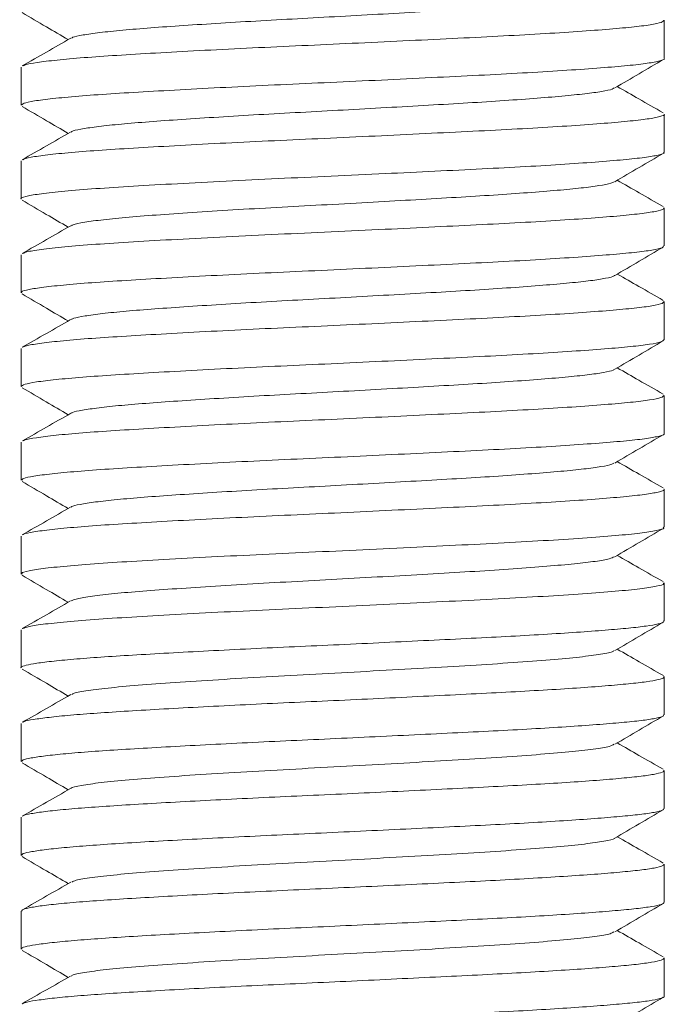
# Model space of a CAD drawing. Header units: millimetres. Extents: x 0 to 420, y 0 to 297.
# Tile 2 of 6: x 138 to 150, y 141 to 160. Entities that reach past the tile are written whole.
import ezdxf

# ---------------------------------------------------------------- set-up
doc = ezdxf.new("R2010")
doc.units = ezdxf.units.MM

msp = doc.modelspace()

# ---------------------------------------------------------------- linework, layer by layer
at = {"color": 7, "linetype": 'Continuous', "lineweight": 15}
for p, q in [((150.216, 158.9), (150.216, 159.611)), ((138.216, 158.736), (138.216, 158.025)), ((150.216, 157.15), (150.216, 157.861)), ((138.216, 156.986), (138.216, 156.275)), ((150.216, 155.4), (150.216, 156.111)), ((138.216, 155.236), (138.216, 154.525)), ((150.216, 153.65), (150.216, 154.361)), ((138.216, 153.486), (138.216, 152.775)), ((150.216, 151.9), (150.216, 152.611)), ((138.216, 151.736), (138.216, 151.025)), ((150.216, 150.15), (150.216, 150.861)), ((138.216, 149.986), (138.216, 149.275)), ((150.216, 148.4), (150.216, 149.111)), ((138.216, 148.236), (138.216, 147.525)), ((150.216, 146.65), (150.216, 147.361)), ((138.216, 146.486), (138.216, 145.775)), ((150.216, 144.9), (150.216, 145.611)), ((138.216, 144.736), (138.216, 144.025)), ((150.216, 143.15), (150.216, 143.861)), ((138.216, 142.986), (138.216, 142.275)), ((150.216, 141.4), (150.216, 142.111))]:
    msp.add_line(p, q, dxfattribs=at)
for points, knots in [([(149.28, 160.097), (149.277, 160.093), (149.261, 160.074), (149.106, 160.039), (148.816, 159.996), (148.404, 159.953), (147.889, 159.909), (147.281, 159.864), (146.599, 159.82), (145.859, 159.778), (145.075, 159.733), (144.269, 159.688), (143.466, 159.645), (142.681, 159.602), (141.931, 159.557), (141.238, 159.512), (140.621, 159.469), (140.094, 159.426), (139.665, 159.381), (139.358, 159.336), (139.186, 159.302), (139.162, 159.281), (139.155, 159.275)], [0, 0, 0, 0, 0.015433, 0.069268, 0.122502, 0.175552, 0.22932, 0.28315, 0.336367, 0.389432, 0.443208, 0.497032, 0.550232, 0.603312, 0.657095, 0.710914, 0.764097, 0.817193, 0.870982, 0.924796, 0.977962, 1, 1, 1, 1]), ([(138.234, 159.754), (138.385, 159.665), (138.671, 159.497), (138.958, 159.329), (139.094, 159.249)], [0, 0, 0, 0, 0.525762, 1, 1, 1, 1]), ([(138.255, 158.758), (138.265, 158.766), (138.293, 158.787), (138.5, 158.823), (138.862, 158.868), (139.367, 158.913), (139.987, 158.956), (140.712, 158.999), (141.527, 159.044), (142.41, 159.089), (143.333, 159.132), (144.279, 159.175), (145.227, 159.22), (146.149, 159.264), (147.02, 159.307), (147.822, 159.351), (148.537, 159.395), (149.144, 159.44), (149.627, 159.483), (149.973, 159.526), (150.183, 159.57), (150.2, 159.598), (150.209, 159.611)], [0, 0, 0, 0, 0.02583, 0.077112, 0.129019, 0.180901, 0.232115, 0.283414, 0.335326, 0.387202, 0.438401, 0.489716, 0.541633, 0.593502, 0.644687, 0.696019, 0.74794, 0.799803, 0.850974, 0.902321, 0.954247, 1, 1, 1, 1]), ([(139.14, 159.276), (138.99, 159.189), (138.688, 159.017), (138.387, 158.845), (138.237, 158.758)], [0, 0, 0, 0, 0.499879, 1, 1, 1, 1]), ([(138.226, 158.025), (138.232, 158.037), (138.247, 158.064), (138.447, 158.105), (138.787, 158.149), (139.268, 158.194), (139.869, 158.238), (140.576, 158.28), (141.377, 158.325), (142.249, 158.37), (143.167, 158.414), (144.11, 158.456), (145.059, 158.501), (145.989, 158.546), (146.87, 158.589), (147.685, 158.632), (148.417, 158.677), (149.045, 158.722), (149.549, 158.765), (149.926, 158.808), (150.146, 158.853), (150.238, 158.884), (150.214, 158.899), (150.212, 158.9)], [0, 0, 0, 0, 0.04259, 0.092384, 0.142867, 0.19344, 0.24347, 0.293276, 0.343766, 0.394335, 0.44435, 0.494168, 0.544665, 0.59523, 0.645229, 0.69506, 0.745564, 0.796124, 0.846107, 0.895952, 0.946463, 0.997018, 1, 1, 1, 1]), ([(149.296, 158.349), (149.447, 158.437), (149.748, 158.614), (150.049, 158.791), (150.199, 158.879)], [0, 0, 0, 0, 0.499898, 1, 1, 1, 1]), ([(149.28, 158.349), (149.271, 158.341), (149.245, 158.319), (149.063, 158.281), (148.751, 158.239), (148.32, 158.195), (147.787, 158.151), (147.165, 158.106), (146.472, 158.063), (145.723, 158.02), (144.933, 157.975), (144.126, 157.93), (143.324, 157.887), (142.544, 157.844), (141.803, 157.799), (141.122, 157.754), (140.521, 157.711), (140.011, 157.668), (139.601, 157.623), (139.317, 157.578), (139.167, 157.546), (139.153, 157.528), (139.15, 157.524)], [0, 0, 0, 0, 0.027001, 0.080599, 0.133489, 0.186527, 0.240177, 0.293768, 0.346643, 0.399698, 0.453353, 0.506936, 0.559798, 0.612869, 0.666529, 0.720105, 0.772953, 0.82604, 0.879704, 0.933273, 0.986109, 1, 1, 1, 1]), ([(150.194, 157.885), (150.043, 157.971), (149.758, 158.134), (149.473, 158.297), (149.339, 158.374)], [0, 0, 0, 0, 0.528473, 1, 1, 1, 1]), ([(138.237, 158.002), (138.387, 157.914), (138.673, 157.746), (138.959, 157.578), (139.094, 157.499)], [0, 0, 0, 0, 0.52698, 1, 1, 1, 1]), ([(138.252, 157.007), (138.256, 157.013), (138.272, 157.032), (138.451, 157.065), (138.786, 157.11), (139.268, 157.155), (139.869, 157.198), (140.576, 157.241), (141.377, 157.286), (142.249, 157.331), (143.167, 157.374), (144.11, 157.417), (145.059, 157.462), (145.989, 157.507), (146.87, 157.55), (147.685, 157.593), (148.417, 157.637), (149.045, 157.682), (149.549, 157.726), (149.926, 157.768), (150.146, 157.813), (150.238, 157.844), (150.214, 157.86), (150.212, 157.861)], [0, 0, 0, 0, 0.017903, 0.068981, 0.120766, 0.172643, 0.223963, 0.275053, 0.326845, 0.378718, 0.430022, 0.481125, 0.532924, 0.584792, 0.636081, 0.687197, 0.739003, 0.790867, 0.842139, 0.893269, 0.945082, 0.996941, 1, 1, 1, 1]), ([(139.138, 157.524), (138.988, 157.438), (138.687, 157.266), (138.386, 157.094), (138.235, 157.008)], [0, 0, 0, 0, 0.499885, 1, 1, 1, 1]), ([(138.217, 156.275), (138.217, 156.275), (138.189, 156.291), (138.287, 156.321), (138.523, 156.368), (138.942, 156.415), (139.505, 156.463), (140.2, 156.508), (141.009, 156.555), (141.912, 156.603), (142.877, 156.65), (143.878, 156.696), (144.871, 156.742), (145.826, 156.788), (146.717, 156.832), (147.546, 156.874), (148.294, 156.919), (148.942, 156.964), (149.469, 157.008), (149.869, 157.05), (150.118, 157.095), (150.228, 157.128), (150.207, 157.147), (150.203, 157.15)], [0, 0, 0, 0, 0.000376, 0.053577, 0.106911, 0.160858, 0.21465, 0.267686, 0.321257, 0.375238, 0.428859, 0.481877, 0.535632, 0.586236, 0.636385, 0.686117, 0.736549, 0.78715, 0.837286, 0.887025, 0.937466, 0.988064, 1, 1, 1, 1]), ([(149.293, 156.597), (149.444, 156.686), (149.745, 156.862), (150.046, 157.039), (150.197, 157.127)], [0, 0, 0, 0, 0.499885, 1, 1, 1, 1]), ([(149.279, 156.597), (149.263, 156.588), (149.223, 156.563), (149.016, 156.524), (148.682, 156.481), (148.233, 156.437), (147.682, 156.393), (147.046, 156.348), (146.342, 156.306), (145.585, 156.262), (144.772, 156.216), (143.929, 156.169), (143.078, 156.124), (142.257, 156.077), (141.49, 156.029), (140.802, 155.982), (140.212, 155.937), (139.731, 155.889), (139.385, 155.841), (139.191, 155.804), (139.165, 155.782), (139.157, 155.775)], [0, 0, 0, 0, 0.034527, 0.088214, 0.141155, 0.194517, 0.248376, 0.302055, 0.354987, 0.408364, 0.462226, 0.519442, 0.575871, 0.632943, 0.6904, 0.74742, 0.803869, 0.861123, 0.918543, 0.975311, 1, 1, 1, 1]), ([(150.198, 156.133), (150.047, 156.219), (149.761, 156.383), (149.475, 156.546), (149.339, 156.624)], [0, 0, 0, 0, 0.526416, 1, 1, 1, 1]), ([(138.233, 156.254), (138.384, 156.166), (138.671, 155.997), (138.957, 155.829), (139.094, 155.749)], [0, 0, 0, 0, 0.525096, 1, 1, 1, 1]), ([(138.257, 155.258), (138.268, 155.266), (138.298, 155.289), (138.531, 155.328), (138.939, 155.376), (139.505, 155.424), (140.2, 155.469), (141.009, 155.516), (141.912, 155.564), (142.877, 155.611), (143.878, 155.656), (144.871, 155.703), (145.826, 155.749), (146.717, 155.792), (147.546, 155.835), (148.294, 155.879), (148.942, 155.924), (149.469, 155.968), (149.869, 156.011), (150.118, 156.055), (150.228, 156.089), (150.207, 156.107), (150.203, 156.111)], [0, 0, 0, 0, 0.028192, 0.082957, 0.138351, 0.193585, 0.248044, 0.303052, 0.358481, 0.41354, 0.46798, 0.523177, 0.575138, 0.626632, 0.677698, 0.729483, 0.781441, 0.832921, 0.883995, 0.935788, 0.987744, 1, 1, 1, 1]), ([(139.14, 155.775), (138.989, 155.689), (138.688, 155.517), (138.387, 155.345), (138.236, 155.258)], [0, 0, 0, 0, 0.499888, 1, 1, 1, 1]), ([(138.227, 154.525), (138.223, 154.527), (138.2, 154.545), (138.3, 154.575), (138.534, 154.619), (138.924, 154.663), (139.442, 154.708), (140.078, 154.751), (140.816, 154.794), (141.642, 154.839), (142.531, 154.884), (143.459, 154.927), (144.406, 154.97), (145.352, 155.015), (146.269, 155.06), (147.131, 155.102), (147.923, 155.146), (148.625, 155.191), (149.215, 155.236), (149.682, 155.278), (150.008, 155.322), (150.194, 155.363), (150.2, 155.389), (150.202, 155.4)], [0, 0, 0, 0, 0.008192, 0.057979, 0.108034, 0.158613, 0.209084, 0.25886, 0.30893, 0.359513, 0.409976, 0.459742, 0.509826, 0.560413, 0.610868, 0.660624, 0.710722, 0.761312, 0.811759, 0.861506, 0.911618, 0.962211, 1, 1, 1, 1]), ([(149.295, 154.848), (149.446, 154.937), (149.747, 155.113), (150.048, 155.29), (150.198, 155.378)], [0, 0, 0, 0, 0.499906, 1, 1, 1, 1]), ([(149.286, 154.848), (149.285, 154.846), (149.275, 154.828), (149.135, 154.795), (148.863, 154.752), (148.465, 154.709), (147.964, 154.665), (147.367, 154.62), (146.694, 154.576), (145.961, 154.533), (145.182, 154.489), (144.377, 154.444), (143.572, 154.4), (142.784, 154.358), (142.028, 154.313), (141.326, 154.268), (140.699, 154.224), (140.159, 154.182), (139.717, 154.137), (139.392, 154.092), (139.198, 154.055), (139.165, 154.032), (139.153, 154.024)], [0, 0, 0, 0, 0.009458, 0.063153, 0.116337, 0.169132, 0.222672, 0.276363, 0.329532, 0.382337, 0.435885, 0.489574, 0.542727, 0.595542, 0.649099, 0.702784, 0.755922, 0.808748, 0.862313, 0.915993, 0.969116, 1, 1, 1, 1]), ([(150.196, 154.383), (150.046, 154.47), (149.76, 154.633), (149.474, 154.797), (149.339, 154.874)], [0, 0, 0, 0, 0.526883, 1, 1, 1, 1]), ([(138.236, 154.503), (138.386, 154.414), (138.672, 154.246), (138.958, 154.078), (139.094, 153.999)], [0, 0, 0, 0, 0.526424, 1, 1, 1, 1]), ([(138.25, 153.507), (138.266, 153.517), (138.307, 153.54), (138.54, 153.579), (138.923, 153.624), (139.443, 153.669), (140.078, 153.711), (140.816, 153.755), (141.642, 153.8), (142.531, 153.845), (143.459, 153.887), (144.406, 153.931), (145.352, 153.976), (146.269, 154.02), (147.131, 154.063), (147.923, 154.107), (148.625, 154.151), (149.215, 154.196), (149.682, 154.239), (150.008, 154.282), (150.194, 154.324), (150.2, 154.35), (150.202, 154.361)], [0, 0, 0, 0, 0.034308, 0.085621, 0.137471, 0.18921, 0.240237, 0.291565, 0.343419, 0.39515, 0.446166, 0.497509, 0.549367, 0.60109, 0.652096, 0.703453, 0.755314, 0.807029, 0.858026, 0.909397, 0.961262, 1, 1, 1, 1]), ([(139.138, 154.024), (138.987, 153.938), (138.686, 153.765), (138.385, 153.593), (138.234, 153.507)], [0, 0, 0, 0, 0.499882, 1, 1, 1, 1]), ([(138.217, 152.775), (138.231, 152.789), (138.258, 152.818), (138.484, 152.861), (138.844, 152.905), (139.342, 152.95), (139.957, 152.993), (140.678, 153.036), (141.49, 153.081), (142.37, 153.126), (143.292, 153.169), (144.237, 153.212), (145.185, 153.257), (146.109, 153.302), (146.983, 153.345), (147.788, 153.388), (148.508, 153.433), (149.12, 153.478), (149.608, 153.521), (149.961, 153.564), (150.179, 153.608), (150.201, 153.636), (150.211, 153.65)], [0, 0, 0, 0, 0.049197, 0.099094, 0.149626, 0.200163, 0.250073, 0.299987, 0.350524, 0.401055, 0.45095, 0.50088, 0.551423, 0.601948, 0.651827, 0.701773, 0.752321, 0.80284, 0.852704, 0.902666, 0.953219, 1, 1, 1, 1]), ([(149.294, 153.098), (149.445, 153.186), (149.746, 153.363), (150.047, 153.54), (150.198, 153.628)], [0, 0, 0, 0, 0.499876, 1, 1, 1, 1]), ([(149.28, 153.098), (149.275, 153.092), (149.257, 153.073), (149.095, 153.037), (148.8, 152.994), (148.384, 152.951), (147.864, 152.907), (147.252, 152.862), (146.568, 152.819), (145.825, 152.776), (145.04, 152.731), (144.234, 152.686), (143.431, 152.643), (142.647, 152.6), (141.899, 152.555), (141.209, 152.51), (140.596, 152.467), (140.073, 152.424), (139.649, 152.379), (139.348, 152.334), (139.182, 152.301), (139.161, 152.281), (139.156, 152.276)], [0, 0, 0, 0, 0.018295, 0.072151, 0.125375, 0.178495, 0.232314, 0.286164, 0.339372, 0.392507, 0.446333, 0.500177, 0.553367, 0.60652, 0.660351, 0.71419, 0.767363, 0.820533, 0.87437, 0.928203, 0.981358, 1, 1, 1, 1]), ([(150.196, 152.634), (150.045, 152.72), (149.76, 152.883), (149.474, 153.047), (149.339, 153.124)], [0, 0, 0, 0, 0.527346, 1, 1, 1, 1]), ([(138.233, 152.754), (138.384, 152.666), (138.67, 152.497), (138.957, 152.329), (139.094, 152.249)], [0, 0, 0, 0, 0.524774, 1, 1, 1, 1]), ([(138.257, 151.759), (138.264, 151.766), (138.289, 151.786), (138.488, 151.821), (138.843, 151.866), (139.342, 151.911), (139.957, 151.954), (140.678, 151.997), (141.49, 152.042), (142.37, 152.087), (143.292, 152.13), (144.237, 152.173), (145.185, 152.218), (146.109, 152.263), (146.983, 152.305), (147.788, 152.349), (148.508, 152.393), (149.12, 152.438), (149.608, 152.481), (149.961, 152.524), (150.179, 152.568), (150.201, 152.597), (150.211, 152.611)], [0, 0, 0, 0, 0.022341, 0.073648, 0.125607, 0.177571, 0.228891, 0.280215, 0.33218, 0.384138, 0.435442, 0.486782, 0.538752, 0.590704, 0.641992, 0.693349, 0.745325, 0.797271, 0.848543, 0.899916, 0.951898, 1, 1, 1, 1]), ([(139.142, 152.276), (138.991, 152.19), (138.69, 152.018), (138.389, 151.846), (138.239, 151.76)], [0, 0, 0, 0, 0.499891, 1, 1, 1, 1]), ([(138.228, 151.025), (138.233, 151.037), (138.243, 151.063), (138.436, 151.103), (138.769, 151.147), (139.244, 151.192), (139.84, 151.236), (140.543, 151.279), (141.34, 151.323), (142.21, 151.368), (143.126, 151.412), (144.068, 151.454), (145.018, 151.499), (145.949, 151.544), (146.832, 151.587), (147.651, 151.63), (148.387, 151.675), (149.02, 151.72), (149.53, 151.763), (149.913, 151.806), (150.14, 151.851), (150.236, 151.882), (150.212, 151.899), (150.209, 151.9)], [0, 0, 0, 0, 0.040407, 0.090174, 0.140638, 0.191221, 0.241288, 0.291065, 0.341538, 0.392117, 0.442169, 0.491957, 0.542437, 0.593012, 0.643049, 0.692849, 0.743336, 0.793907, 0.843929, 0.893741, 0.944235, 0.994802, 1, 1, 1, 1]), ([(149.294, 151.347), (149.444, 151.436), (149.745, 151.612), (150.046, 151.789), (150.197, 151.877)], [0, 0, 0, 0, 0.4999, 1, 1, 1, 1]), ([(149.278, 151.347), (149.268, 151.34), (149.238, 151.317), (149.052, 151.28), (148.734, 151.237), (148.299, 151.193), (147.761, 151.149), (147.136, 151.104), (146.44, 151.061), (145.689, 151.018), (144.897, 150.973), (144.091, 150.928), (143.29, 150.885), (142.511, 150.842), (141.771, 150.797), (141.094, 150.752), (140.496, 150.71), (139.991, 150.666), (139.585, 150.621), (139.307, 150.576), (139.163, 150.545), (139.152, 150.528), (139.15, 150.525)], [0, 0, 0, 0, 0.027519, 0.08124, 0.134235, 0.187453, 0.241256, 0.294969, 0.347951, 0.401185, 0.454993, 0.508699, 0.561668, 0.614918, 0.66873, 0.722428, 0.775386, 0.828651, 0.882467, 0.936157, 0.989103, 1, 1, 1, 1]), ([(150.198, 150.882), (150.047, 150.969), (149.761, 151.132), (149.475, 151.296), (149.339, 151.374)], [0, 0, 0, 0, 0.525985, 1, 1, 1, 1]), ([(138.236, 151.002), (138.386, 150.914), (138.672, 150.746), (138.958, 150.578), (139.094, 150.499)], [0, 0, 0, 0, 0.526721, 1, 1, 1, 1]), ([(138.251, 150.008), (138.254, 150.012), (138.267, 150.031), (138.44, 150.063), (138.768, 150.108), (139.245, 150.153), (139.84, 150.197), (140.543, 150.239), (141.34, 150.284), (142.21, 150.329), (143.126, 150.372), (144.068, 150.415), (145.018, 150.46), (145.949, 150.505), (146.832, 150.548), (147.651, 150.591), (148.387, 150.635), (149.02, 150.68), (149.53, 150.724), (149.913, 150.767), (150.14, 150.811), (150.236, 150.843), (150.212, 150.859), (150.209, 150.861)], [0, 0, 0, 0, 0.015134, 0.066212, 0.118006, 0.169921, 0.221306, 0.272394, 0.324196, 0.376107, 0.427477, 0.478577, 0.530386, 0.582293, 0.633648, 0.68476, 0.736576, 0.788479, 0.839818, 0.890943, 0.942766, 0.994665, 1, 1, 1, 1]), ([(139.139, 150.525), (138.989, 150.439), (138.688, 150.266), (138.386, 150.094), (138.236, 150.008)], [0, 0, 0, 0, 0.499878, 1, 1, 1, 1]), ([(138.236, 149.275), (138.23, 149.28), (138.21, 149.301), (138.347, 149.336), (138.645, 149.384), (139.114, 149.431), (139.723, 149.478), (140.458, 149.524), (141.301, 149.571), (142.228, 149.619), (143.208, 149.665), (144.217, 149.711), (145.228, 149.759), (146.21, 149.807), (147.133, 149.852), (147.975, 149.899), (148.714, 149.947), (149.321, 149.994), (149.788, 150.039), (150.086, 150.087), (150.224, 150.124), (150.203, 150.145), (150.198, 150.15)], [0, 0, 0, 0, 0.018237, 0.071258, 0.124885, 0.17887, 0.232443, 0.285484, 0.339281, 0.393231, 0.446567, 0.499774, 0.553688, 0.607548, 0.660652, 0.714116, 0.768091, 0.821807, 0.87482, 0.928494, 0.982476, 1, 1, 1, 1]), ([(149.295, 149.598), (149.446, 149.687), (149.747, 149.864), (150.048, 150.04), (150.199, 150.129)], [0, 0, 0, 0, 0.49988, 1, 1, 1, 1]), ([(149.284, 149.598), (149.259, 149.586), (149.203, 149.557), (148.948, 149.513), (148.557, 149.468), (148.039, 149.421), (147.411, 149.373), (146.696, 149.326), (145.911, 149.281), (145.076, 149.233), (144.217, 149.185), (143.36, 149.139), (142.527, 149.093), (141.738, 149.045), (141.022, 148.997), (140.397, 148.952), (139.878, 148.905), (139.485, 148.857), (139.231, 148.813), (139.175, 148.786), (139.151, 148.775)], [0, 0, 0, 0, 0.045492, 0.102507, 0.158818, 0.215878, 0.273214, 0.330005, 0.386413, 0.443627, 0.500896, 0.557414, 0.61407, 0.671379, 0.728524, 0.784866, 0.841773, 0.899119, 0.956083, 1, 1, 1, 1]), ([(150.194, 149.135), (150.043, 149.221), (149.758, 149.384), (149.473, 149.547), (149.339, 149.624)], [0, 0, 0, 0, 0.528729, 1, 1, 1, 1]), ([(138.234, 149.254), (138.384, 149.165), (138.671, 148.997), (138.958, 148.829), (139.094, 148.749)], [0, 0, 0, 0, 0.525071, 1, 1, 1, 1]), ([(138.246, 148.258), (138.277, 148.271), (138.344, 148.299), (138.65, 148.344), (139.113, 148.392), (139.723, 148.439), (140.458, 148.484), (141.301, 148.532), (142.228, 148.58), (143.208, 148.626), (144.217, 148.672), (145.228, 148.72), (146.21, 148.767), (147.133, 148.813), (147.975, 148.86), (148.714, 148.907), (149.321, 148.955), (149.788, 149), (150.086, 149.047), (150.224, 149.085), (150.203, 149.105), (150.198, 149.111)], [0, 0, 0, 0, 0.046775, 0.101815, 0.157223, 0.212209, 0.266648, 0.321863, 0.377236, 0.431977, 0.486587, 0.541922, 0.597203, 0.651706, 0.706579, 0.761977, 0.81711, 0.87152, 0.926609, 0.982014, 1, 1, 1, 1]), ([(139.139, 148.775), (138.989, 148.689), (138.688, 148.516), (138.386, 148.344), (138.236, 148.258)], [0, 0, 0, 0, 0.499889, 1, 1, 1, 1]), ([(138.217, 147.525), (138.217, 147.525), (138.197, 147.538), (138.265, 147.564), (138.429, 147.602), (138.722, 147.642), (139.121, 147.681), (139.62, 147.721), (140.206, 147.758), (140.871, 147.797), (141.607, 147.837), (142.392, 147.877), (143.21, 147.915), (144.047, 147.953), (144.891, 147.993), (145.724, 148.033), (146.523, 148.072), (147.275, 148.11), (147.969, 148.149), (148.593, 148.189), (149.128, 148.229), (149.565, 148.267), (149.899, 148.305), (150.116, 148.345), (150.219, 148.377), (150.206, 148.395), (150.202, 148.4)], [0, 0, 0, 0, 0.0004015, 0.044813, 0.0890585, 0.1338894, 0.1788808, 0.2235851, 0.2677268, 0.3123234, 0.3572937, 0.4021912, 0.4465739, 0.4908439, 0.5356897, 0.5806783, 0.6253619, 0.6694989, 0.7141188, 0.7590948, 0.8039801, 0.8483333, 0.8926302, 0.9374903, 0.9824752, 1, 1, 1, 1]), ([(149.292, 147.847), (149.442, 147.934), (149.743, 148.111), (150.045, 148.288), (150.198, 148.378)], [0, 0, 0, 0, 0.495415, 1, 1, 1, 1]), ([(149.275, 147.847), (149.271, 147.842), (149.256, 147.819), (149.05, 147.778), (148.662, 147.728), (148.106, 147.676), (147.415, 147.623), (146.614, 147.571), (145.73, 147.52), (144.792, 147.467), (143.834, 147.414), (142.891, 147.364), (141.992, 147.311), (141.171, 147.258), (140.458, 147.207), (139.872, 147.155), (139.447, 147.102), (139.204, 147.059), (139.173, 147.034), (139.162, 147.025)], [0, 0, 0, 0, 0.018042, 0.08182, 0.144673, 0.208112, 0.272003, 0.335222, 0.39824, 0.462098, 0.525687, 0.58848, 0.652158, 0.715974, 0.778882, 0.842236, 0.906133, 0.969446, 1, 1, 1, 1]), ([(150.199, 147.382), (150.048, 147.468), (149.761, 147.632), (149.475, 147.796), (149.339, 147.874)], [0, 0, 0, 0, 0.525684, 1, 1, 1, 1]), ([(138.235, 147.503), (138.386, 147.414), (138.672, 147.246), (138.958, 147.078), (139.094, 146.999)], [0, 0, 0, 0, 0.526655, 1, 1, 1, 1]), ([(138.251, 146.509), (138.257, 146.514), (138.278, 146.532), (138.436, 146.562), (138.72, 146.602), (139.122, 146.642), (139.619, 146.681), (140.206, 146.719), (140.871, 146.758), (141.607, 146.798), (142.392, 146.838), (143.21, 146.876), (144.047, 146.914), (144.891, 146.954), (145.724, 146.994), (146.523, 147.033), (147.275, 147.07), (147.969, 147.11), (148.593, 147.149), (149.128, 147.189), (149.565, 147.228), (149.899, 147.266), (150.116, 147.305), (150.219, 147.337), (150.206, 147.355), (150.202, 147.361)], [0, 0, 0, 0, 0.018911, 0.064357, 0.110403, 0.156615, 0.202531, 0.24787, 0.293676, 0.339866, 0.385981, 0.431567, 0.477037, 0.523099, 0.569308, 0.615203, 0.660537, 0.706366, 0.752562, 0.798665, 0.84422, 0.889718, 0.935795, 0.982, 1, 1, 1, 1]), ([(139.14, 147.026), (138.99, 146.939), (138.689, 146.767), (138.388, 146.595), (138.237, 146.509)], [0, 0, 0, 0, 0.499884, 1, 1, 1, 1]), ([(138.225, 145.775), (138.229, 145.786), (138.237, 145.809), (138.39, 145.844), (138.654, 145.884), (139.033, 145.923), (139.512, 145.963), (140.082, 146.001), (140.732, 146.039), (141.455, 146.079), (142.232, 146.119), (143.045, 146.158), (143.879, 146.196), (144.722, 146.235), (145.559, 146.275), (146.367, 146.315), (147.129, 146.352), (147.835, 146.391), (148.474, 146.431), (149.029, 146.471), (149.486, 146.509), (149.841, 146.547), (150.082, 146.587), (150.208, 146.621), (150.204, 146.642), (150.202, 146.65)], [0, 0, 0, 0, 0.036003, 0.080162, 0.124907, 0.169902, 0.214698, 0.258899, 0.303368, 0.348299, 0.393246, 0.437765, 0.481937, 0.5267, 0.571695, 0.616474, 0.660659, 0.705155, 0.750094, 0.795033, 0.839526, 0.883712, 0.928493, 0.973488, 1, 1, 1, 1]), ([(149.296, 146.099), (149.447, 146.187), (149.748, 146.364), (150.049, 146.541), (150.2, 146.629)], [0, 0, 0, 0, 0.499887, 1, 1, 1, 1]), ([(149.278, 146.099), (149.256, 146.086), (149.203, 146.056), (148.914, 146.008), (148.457, 145.958), (147.845, 145.905), (147.107, 145.851), (146.269, 145.801), (145.36, 145.749), (144.409, 145.695), (143.453, 145.644), (142.524, 145.593), (141.652, 145.54), (140.871, 145.487), (140.208, 145.437), (139.679, 145.384), (139.326, 145.331), (139.151, 145.295), (139.147, 145.276), (139.147, 145.274)], [0, 0, 0, 0, 0.046027, 0.109234, 0.171794, 0.235273, 0.298754, 0.361315, 0.42452, 0.48813, 0.551027, 0.613819, 0.677413, 0.740693, 0.803224, 0.866654, 0.930177, 0.992784, 1, 1, 1, 1]), ([(150.195, 145.634), (150.044, 145.72), (149.759, 145.884), (149.474, 146.047), (149.339, 146.124)], [0, 0, 0, 0, 0.527749, 1, 1, 1, 1]), ([(138.235, 145.753), (138.386, 145.665), (138.672, 145.497), (138.958, 145.329), (139.094, 145.249)], [0, 0, 0, 0, 0.525898, 1, 1, 1, 1]), ([(138.246, 144.757), (138.248, 144.76), (138.258, 144.777), (138.393, 144.805), (138.653, 144.844), (139.034, 144.884), (139.512, 144.924), (140.082, 144.961), (140.732, 145), (141.455, 145.04), (142.232, 145.08), (143.045, 145.119), (143.879, 145.156), (144.722, 145.196), (145.559, 145.236), (146.367, 145.275), (147.129, 145.313), (147.835, 145.352), (148.474, 145.391), (149.029, 145.431), (149.486, 145.47), (149.841, 145.508), (150.082, 145.547), (150.208, 145.582), (150.204, 145.603), (150.202, 145.611)], [0, 0, 0, 0, 0.011532, 0.056812, 0.102693, 0.14883, 0.194763, 0.240087, 0.285685, 0.331755, 0.377844, 0.423493, 0.468786, 0.514685, 0.560823, 0.606739, 0.652045, 0.69767, 0.74375, 0.78983, 0.835452, 0.88076, 0.926678, 0.972815, 1, 1, 1, 1]), ([(139.138, 145.274), (138.987, 145.188), (138.686, 145.016), (138.385, 144.843), (138.234, 144.757)], [0, 0, 0, 0, 0.499883, 1, 1, 1, 1]), ([(138.23, 144.025), (138.229, 144.033), (138.226, 144.054), (138.351, 144.086), (138.591, 144.126), (138.949, 144.165), (139.409, 144.205), (139.961, 144.243), (140.596, 144.282), (141.305, 144.321), (142.074, 144.361), (142.88, 144.4), (143.711, 144.438), (144.553, 144.477), (145.394, 144.517), (146.209, 144.557), (146.981, 144.595), (147.699, 144.633), (148.353, 144.673), (148.926, 144.713), (149.402, 144.752), (149.778, 144.789), (150.043, 144.829), (150.196, 144.866), (150.203, 144.89), (150.207, 144.9)], [0, 0, 0, 0, 0.02715, 0.071284, 0.115926, 0.160906, 0.205778, 0.2501, 0.294426, 0.339299, 0.384278, 0.428918, 0.473052, 0.517716, 0.562701, 0.607559, 0.651852, 0.696207, 0.741093, 0.786068, 0.830685, 0.874822, 0.919507, 0.964495, 1, 1, 1, 1]), ([(149.294, 144.347), (149.444, 144.436), (149.745, 144.612), (150.046, 144.789), (150.197, 144.877)], [0, 0, 0, 0, 0.49989, 1, 1, 1, 1]), ([(149.286, 144.347), (149.286, 144.346), (149.282, 144.326), (149.107, 144.289), (148.755, 144.238), (148.228, 144.187), (147.563, 144.133), (146.782, 144.081), (145.913, 144.031), (144.982, 143.977), (144.026, 143.924), (143.077, 143.874), (142.167, 143.822), (141.327, 143.768), (140.591, 143.717), (139.978, 143.666), (139.519, 143.612), (139.235, 143.566), (139.183, 143.538), (139.162, 143.527)], [0, 0, 0, 0, 0.005851, 0.069766, 0.132843, 0.196113, 0.260059, 0.323557, 0.386463, 0.450294, 0.514082, 0.576952, 0.640523, 0.704458, 0.767631, 0.8308, 0.894734, 0.958308, 1, 1, 1, 1]), ([(150.197, 143.883), (150.046, 143.969), (149.76, 144.133), (149.474, 144.297), (149.339, 144.374)], [0, 0, 0, 0, 0.527018, 1, 1, 1, 1]), ([(138.234, 144.003), (138.385, 143.915), (138.671, 143.747), (138.958, 143.579), (139.094, 143.499)], [0, 0, 0, 0, 0.525858, 1, 1, 1, 1]), ([(138.23, 142.986), (138.229, 142.994), (138.226, 143.014), (138.351, 143.047), (138.591, 143.086), (138.949, 143.126), (139.409, 143.166), (139.961, 143.204), (140.596, 143.242), (141.305, 143.282), (142.074, 143.322), (142.88, 143.361), (143.711, 143.399), (144.553, 143.438), (145.394, 143.478), (146.209, 143.517), (146.981, 143.555), (147.699, 143.594), (148.353, 143.634), (148.926, 143.673), (149.402, 143.713), (149.778, 143.75), (150.043, 143.789), (150.196, 143.827), (150.203, 143.85), (150.207, 143.861)], [0, 0, 0, 0, 0.02715, 0.071283, 0.115925, 0.160906, 0.205777, 0.2501, 0.294425, 0.339298, 0.384278, 0.428918, 0.473052, 0.517716, 0.5627, 0.607558, 0.651851, 0.696207, 0.741093, 0.786068, 0.830685, 0.874821, 0.919506, 0.964495, 1, 1, 1, 1]), ([(139.143, 143.527), (138.992, 143.441), (138.691, 143.268), (138.39, 143.096), (138.239, 143.01)], [0, 0, 0, 0, 0.499884, 1, 1, 1, 1]), ([(138.231, 142.275), (138.227, 142.28), (138.215, 142.299), (138.317, 142.329), (138.533, 142.368), (138.869, 142.407), (139.31, 142.447), (139.844, 142.486), (140.463, 142.524), (141.158, 142.563), (141.916, 142.603), (142.717, 142.643), (143.543, 142.68), (144.384, 142.719), (145.227, 142.759), (146.049, 142.799), (146.83, 142.837), (147.56, 142.875), (148.228, 142.915), (148.819, 142.955), (149.315, 142.994), (149.712, 143.032), (149.999, 143.071), (150.182, 143.111), (150.205, 143.137), (150.216, 143.15)], [0, 0, 0, 0, 0.018263, 0.062433, 0.106956, 0.151904, 0.196834, 0.241301, 0.285505, 0.330304, 0.375299, 0.420042, 0.4642, 0.508748, 0.553705, 0.598625, 0.643064, 0.687287, 0.732103, 0.777096, 0.82182, 0.865969, 0.910542, 0.955505, 1, 1, 1, 1]), ([(149.296, 142.599), (149.447, 142.687), (149.748, 142.864), (150.049, 143.041), (150.2, 143.129)], [0, 0, 0, 0, 0.499896, 1, 1, 1, 1]), ([(149.274, 142.599), (149.263, 142.59), (149.232, 142.563), (148.986, 142.518), (148.562, 142.468), (147.978, 142.415), (147.263, 142.362), (146.444, 142.311), (145.546, 142.259), (144.601, 142.206), (143.643, 142.154), (142.706, 142.104), (141.821, 142.05), (141.019, 141.997), (140.33, 141.947), (139.773, 141.895), (139.383, 141.841), (139.176, 141.802), (139.161, 141.779), (139.157, 141.774)], [0, 0, 0, 0, 0.033349, 0.096735, 0.159262, 0.222615, 0.286195, 0.348912, 0.411912, 0.47554, 0.538676, 0.60129, 0.66482, 0.728261, 0.790801, 0.854088, 0.917691, 0.980496, 1, 1, 1, 1]), ([(150.197, 142.133), (150.047, 142.219), (149.761, 142.383), (149.474, 142.546), (149.339, 142.624)], [0, 0, 0, 0, 0.526309, 1, 1, 1, 1]), ([(138.236, 142.252), (138.387, 142.164), (138.673, 141.996), (138.959, 141.828), (139.094, 141.749)], [0, 0, 0, 0, 0.526865, 1, 1, 1, 1]), ([(138.242, 141.257), (138.265, 141.268), (138.317, 141.291), (138.536, 141.328), (138.868, 141.368), (139.31, 141.408), (139.844, 141.447), (140.463, 141.484), (141.158, 141.524), (141.916, 141.564), (142.717, 141.603), (143.543, 141.641), (144.384, 141.68), (145.227, 141.72), (146.049, 141.76), (146.83, 141.798), (147.56, 141.836), (148.228, 141.876), (148.819, 141.915), (149.315, 141.955), (149.712, 141.992), (149.999, 142.031), (150.182, 142.071), (150.205, 142.098), (150.216, 142.111)], [0, 0, 0, 0, 0.038544, 0.084201, 0.130295, 0.17637, 0.221969, 0.2673, 0.31324, 0.359381, 0.405265, 0.450548, 0.496231, 0.542333, 0.588397, 0.633969, 0.679319, 0.725276, 0.771416, 0.81728, 0.862554, 0.908262, 0.954371, 1, 1, 1, 1]), ([(139.138, 141.774), (138.988, 141.688), (138.686, 141.516), (138.385, 141.344), (138.235, 141.257)], [0, 0, 0, 0, 0.499878, 1, 1, 1, 1]), ([(138.226, 140.525), (138.223, 140.528), (138.206, 140.544), (138.289, 140.571), (138.479, 140.61), (138.794, 140.65), (139.214, 140.689), (139.73, 140.728), (140.333, 140.766), (141.013, 140.805), (141.761, 140.845), (142.554, 140.885), (143.376, 140.923), (144.216, 140.961), (145.059, 141.001), (145.887, 141.041), (146.678, 141.08), (147.419, 141.118), (148.1, 141.157), (148.707, 141.197), (149.224, 141.237), (149.64, 141.274), (149.953, 141.313), (150.145, 141.353), (150.228, 141.382), (150.21, 141.398), (150.207, 141.4)], [0, 0, 0, 0, 0.009351, 0.053619, 0.098005, 0.142905, 0.187875, 0.232469, 0.276612, 0.321319, 0.366311, 0.411141, 0.455384, 0.499799, 0.54471, 0.589673, 0.634243, 0.678394, 0.723121, 0.768115, 0.812929, 0.85715, 0.901593, 0.946515, 0.991471, 1, 1, 1, 1]), ([(149.293, 140.847), (149.444, 140.936), (149.745, 141.112), (150.046, 141.289), (150.197, 141.377)], [0, 0, 0, 0, 0.499885, 1, 1, 1, 1])]:
    msp.add_open_spline(points, degree=3, knots=knots, dxfattribs=at)

doc.saveas('drawing.dxf')
